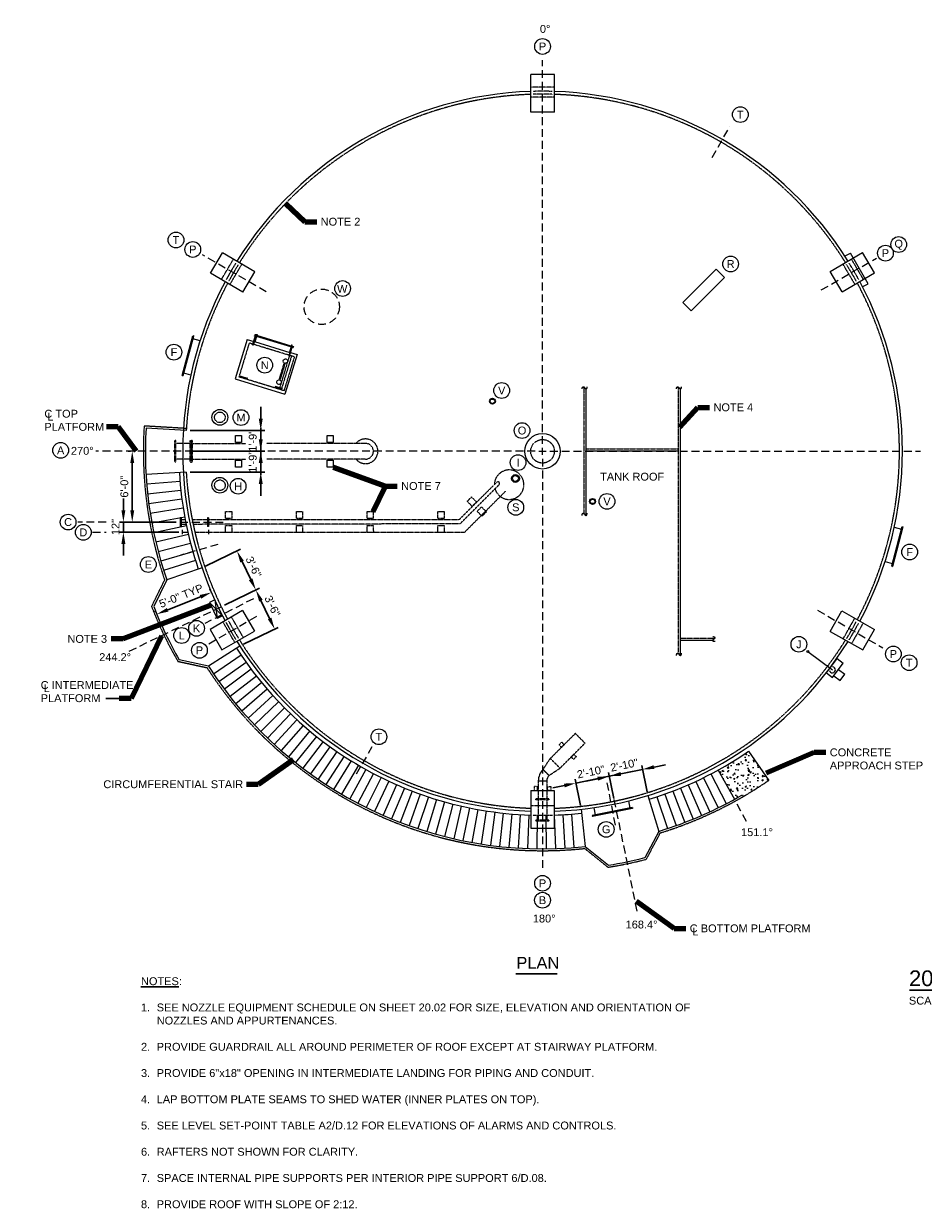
# Model space of a CAD drawing. Header units: inches. Extents: x 650 to 2499, y -1380 to -176.
# Tile 1 of 2: x 650 to 1565, y -1380 to -176. Entities that reach past the tile are written whole.
import ezdxf

# ---------------------------------------------------------------- set-up
doc = ezdxf.new("R2010")
doc.units = ezdxf.units.IN
doc.header["$MEASUREMENT"] = 0
for name, pattern in [('( Dashed )', [9, 6, -3]), ('CENTER', [0.629921, 0.393701, -0.07874, 0.07874, -0.07874]), ('HIDDEN', [0.19685, 0.15748, -0.03937])]:
    doc.linetypes.add(name, pattern=pattern)
doc.layers.get('DefPoints').update_dxf_attribs({"lineweight": 0})
for name, color, linetype, lineweight in [('G-ANNO-DIMS', 2, 'Continuous', 0), ('G-ANNO-KEYN', 2, 'Continuous', 0), ('G-ANNO-MASK', 1, 'Continuous', 0), ('G-ANNO-NOTE', 4, 'Continuous', 30), ('G-ANNO-PATT', 250, 'Continuous', 0), ('G-ANNO-TEXT', 2, 'Continuous', 30), ('G-GRID-COOR', 2, 'Continuous', 13), ('M-ANNO-TEXT', 13, 'Continuous', 0), ('M-DETL LGHT', 3, 'Continuous', 0), ('M-DETL-LGHT', 3, 'Continuous', 0), ('M-DETL-MEDM', 5, 'Continuous', 0), ('M-DETL-MLGT', 2, 'Continuous', 0), ('M-DETL-YELW', 2, 'Continuous', 0)]:
    doc.layers.add(name, color=color, linetype=linetype, lineweight=lineweight)
doc.styles.add("AEC_AC_10ArchDims-CC_3-16_1'", font='arial.ttf', dxfattribs={"height": 8})
doc.styles.add("AEC_AC_49Text-LeftTop_3-16_1'", font='arial.ttf', dxfattribs={"height": 8})
doc.styles.add("AEC_AC_50Text-LeftTop_1-8_1'", font='arial.ttf', dxfattribs={"height": 12})
doc.styles.add("AEC_AC_51Text-LeftTop_3-32_1'", font='arial.ttf', dxfattribs={"height": 16})
doc.styles.add('ROMANS-64', font='romans.shx', dxfattribs={"width": 0.8, "height": 8})
doc.dimstyles.new("AEC_AC_10_Arch-Dims_3-16_1'", dxfattribs={"dimtxt": 8, "dimasz": 12, "dimexe": 4, "dimexo": 4, "dimgap": 4, "dimtad": 1, "dimdec": 4, "dimzin": 15, "dimdsep": 46, "dimlunit": 4, "dimtxsty": "AEC_AC_10ArchDims-CC_3-16_1'", "dimcen": 0.09, "dimclrd": 256, "dimclre": 256, "dimazin": 2, "dimtfac": 0.7, "dimtdec": 4, "dimtix": 1, "dimtmove": 1, "dimatfit": 3, "dimfxl": 1, "dimfrac": 1, "dimtolj": 1, "dimtzin": 15, "dimlwd": 30, "dimlwe": 30, "dimarcsym": 0})
doc.dimstyles.new("AEC_AC_49_Notes_3-16_1'", dxfattribs={"dimtxt": 8, "dimasz": 12, "dimexe": 4, "dimexo": 4, "dimgap": 4, "dimtad": 1, "dimjust": 1, "dimdec": 3, "dimzin": 15, "dimdsep": 46, "dimlunit": 5, "dimtxsty": "AEC_AC_49Text-LeftTop_3-16_1'", "dimcen": 0.09, "dimclrd": 256, "dimclre": 256, "dimazin": 2, "dimtfac": 0.7, "dimtdec": 3, "dimtmove": 1, "dimatfit": 1, "dimfxl": 1, "dimfrac": 1, "dimtolj": 1, "dimtzin": 15, "dimlwd": 30, "dimlwe": 30, "dimarcsym": 0})

# ---------------------------------------------------------------- blocks, each defined once
blk = doc.blocks.new('A$C3E053B37')
at = {"layer": 'M-DETL-YELW'}
for p, q in [((-3, -4.9), (-3, 2)), ((-3, 2), (39, 2)), ((39, -51), (39, 2)), ((-10.1, -5.6), (-10.6, -5.6)), ((-10.6, -5.6), (-10.6, -6.2)), ((-10.6, -6.2), (-3, -6.2)), ((0.7, -4.9), (-10.1, -4.9)), ((-10.1, -5.6), (-10.1, -4.9)), ((-10.1, -5.6), (0.7, -5.6)), ((-9.8, -4.9), (-9.8, -4)), ((-9.8, -4), (-8.4, -4)), ((-9.6, -6.2), (-9.6, -42.8)), ((-8.4, -4), (-8.7, -4)), ((-8.7, -6.2), (-8.7, -42.8)), ((-8.4, -4), (-8.4, -4.9)), ((-7.7, -5.6), (-7.7, -6.2)), ((-3, -43.4), (-3, -5.6)), ((34.6, -2.6), (34.6, -9.6)), ((35.3, -9.6), (35.3, -2.6)), ((-10.6, -42.8), (-3, -42.8)), ((-10.6, -43.4), (-10.6, -42.8)), ((-10.1, -43.4), (-10.6, -43.4)), ((-10.1, -43.4), (0.7, -43.4)), ((-10.1, -43.4), (-10.1, -44.1)), ((0.7, -44.1), (-10.1, -44.1)), ((-9.8, -44.1), (-9.8, -45)), ((-9.8, -45), (-8.4, -45)), ((-8.4, -45), (-8.7, -45)), ((-8.4, -45), (-8.4, -44.1)), ((-7.7, -43.4), (-7.7, -42.8)), ((-3, -51), (-3, -44.1)), ((34.6, -46.4), (34.6, -39.4)), ((35.3, -39.4), (35.3, -46.4)), ((-3, -51), (39, -51))]:
    blk.add_line(p, q, dxfattribs=at)
at = {"layer": 'M-DETL-YELW', "linetype": 'Continuous'}
blk.add_line((-2, 2), (38, 2), dxfattribs=at)
at = {"layer": 'M-DETL-YELW', "linetype": 'HIDDEN'}
for p, q in [((0, 0), (0, -48)), ((0, 0), (36, 0)), ((36, 0), (36, -48)), ((0, -3), (36, -3)), ((0, -5.1), (36, -5.1)), ((0.7, -4.9), (0.7, -5.6)), ((27, -6.8), (9, -6.8)), ((27, -7.9), (9, -7.9)), ((0, -48), (36, -48)), ((0.7, -44.1), (0.7, -43.4))]:
    blk.add_line(p, q, dxfattribs=at)
for centre in [(6.8, -7.4), (29.2, -7.4)]:
    blk.add_circle(centre, 2.25, dxfattribs=at)
at = {"layer": 'M-DETL-YELW'}
for centre, start, end in [((34.9, -2.7), 7.5146, 172.4854), ((34.9, -9.5), 187.4792, 352.4871), ((34.9, -39.5), 7.5129, 172.5208), ((34.9, -46.4), 187.5146, 352.4854)]:
    blk.add_arc(centre, 0.336, start, end, dxfattribs=at)
blk = doc.blocks.new('45 ELL 8')
for p, q in [((6.6, 0.5), (0.5, 6.6)), ((-4.3, -5), (4.3, -5))]:
    blk.add_line(p, q)
for radius in [16.3, 7.69]:
    blk.add_arc((12, -5), radius, 135, 180)
blk = doc.blocks.new('*D23')
at = {"layer": 'DefPoints', "color": 0, "transparency": 16777216}
for p in [(841, -753.9), (841.6, -755.5), (786.1, -777.7)]:
    blk.add_point(p, dxfattribs=at)
at = {"layer": 'G-ANNO-DIMS', "lineweight": 30, "transparency": 16777216}
for p, q in [((796.6, -771.6), (829.8, -758.3)), ((840.2, -751.8), (839.5, -750.2)), ((784.6, -774), (783.9, -772.3))]:
    blk.add_line(p, q, dxfattribs=at)
at = {"layer": 'G-ANNO-DIMS', "transparency": 16777216}
for points in [[(829.1, -756.5), (830.6, -760.2), (841, -753.9)], [(795.8, -769.7), (797.3, -773.4), (785.4, -776)]]:
    blk.add_solid(points, dxfattribs=at)
at = {"layer": 'G-ANNO-DIMS', "color": 0, "lineweight": 30, "transparency": 16777216, "insert": (810.2, -757.4), "char_height": 8, "attachment_point": 5, "rotation": 21.7464, "style": "AEC_AC_10ArchDims-CC_3-16_1'"}
blk.add_mtext('\\A1;5\'-0" TYP', dxfattribs=at)
blk = doc.blocks.new('*D25')
at = {"layer": 'DefPoints', "color": 0, "transparency": 16777216}
for p in [(831.5, -728.9), (886.2, -751.4), (850.7, -768.6)]:
    blk.add_point(p, dxfattribs=at)
at = {"layer": 'G-ANNO-DIMS', "lineweight": 30, "transparency": 16777216}
for p, q in [((835.1, -727.1), (870.6, -710)), ((872.2, -722.5), (881, -740.6)), ((854.3, -766.8), (889.8, -749.7))]:
    blk.add_line(p, q, dxfattribs=at)
at = {"layer": 'G-ANNO-DIMS', "transparency": 16777216}
for points in [[(874, -721.7), (870.4, -723.4), (867, -711.7)], [(882.8, -739.7), (879.2, -741.5), (886.2, -751.4)]]:
    blk.add_solid(points, dxfattribs=at)
at = {"layer": 'G-ANNO-DIMS', "color": 0, "lineweight": 30, "transparency": 16777216, "insert": (883.9, -728), "char_height": 8, "attachment_point": 5, "rotation": 295.8, "style": "AEC_AC_10ArchDims-CC_3-16_1'"}
blk.add_mtext('\\A1;3\'-6"', dxfattribs=at)
blk = doc.blocks.new('*D24')
at = {"layer": 'DefPoints', "color": 0, "transparency": 16777216}
for p in [(850.7, -768.6), (905.4, -791.2), (869.9, -808.4)]:
    blk.add_point(p, dxfattribs=at)
at = {"layer": 'G-ANNO-DIMS', "lineweight": 30, "transparency": 16777216}
for p, q in [((854.3, -766.8), (889.8, -749.7)), ((891.4, -762.2), (900.2, -780.4)), ((873.5, -806.6), (909, -789.5))]:
    blk.add_line(p, q, dxfattribs=at)
at = {"layer": 'G-ANNO-DIMS', "transparency": 16777216}
for points in [[(893.2, -761.3), (889.6, -763.1), (886.2, -751.4)], [(902, -779.5), (898.4, -781.3), (905.4, -791.2)]]:
    blk.add_solid(points, dxfattribs=at)
at = {"layer": 'G-ANNO-DIMS', "color": 0, "lineweight": 30, "transparency": 16777216, "insert": (903.1, -767.8), "char_height": 8, "attachment_point": 5, "rotation": 295.8, "style": "AEC_AC_10ArchDims-CC_3-16_1'"}
blk.add_mtext('\\A1;3\'-6"', dxfattribs=at)
blk = doc.blocks.new('*D26')
at = {"layer": 'DefPoints', "color": 0, "transparency": 16777216}
for p in [(762.8, -610.4), (760.5, -682.4), (809.1, -682.4)]:
    blk.add_point(p, dxfattribs=at)
at = {"layer": 'G-ANNO-DIMS', "lineweight": 30, "transparency": 16777216}
for p, q in [((758.8, -610.4), (756.5, -610.4)), ((760.5, -622.4), (760.5, -670.4)), ((805.1, -682.4), (756.5, -682.4))]:
    blk.add_line(p, q, dxfattribs=at)
at = {"layer": 'G-ANNO-DIMS', "transparency": 16777216}
for points in [[(758.5, -622.4), (762.5, -622.4), (760.5, -610.4)], [(758.5, -670.4), (762.5, -670.4), (760.5, -682.4)]]:
    blk.add_solid(points, dxfattribs=at)
at = {"layer": 'G-ANNO-DIMS', "color": 0, "lineweight": 30, "transparency": 16777216, "insert": (752.5, -646.4), "char_height": 8, "attachment_point": 5, "rotation": 90, "style": "AEC_AC_10ArchDims-CC_3-16_1'"}
blk.add_mtext('\\A1;6\'-0"', dxfattribs=at)
blk = doc.blocks.new('*D31')
at = {"layer": 'DefPoints', "color": 0, "transparency": 16777216}
for p in [(800.1, -682.4), (751.5, -692.5), (811.8, -692.5)]:
    blk.add_point(p, dxfattribs=at)
at = {"layer": 'G-ANNO-DIMS', "lineweight": 30, "transparency": 16777216}
for p, q in [((751.5, -670.4), (751.5, -658.4)), ((796.1, -682.4), (747.5, -682.4)), ((751.5, -682.4), (751.5, -692.5)), ((807.8, -692.5), (747.5, -692.5)), ((751.5, -704.5), (751.5, -716.5))]:
    blk.add_line(p, q, dxfattribs=at)
at = {"layer": 'G-ANNO-DIMS', "transparency": 16777216}
for points in [[(749.5, -670.4), (753.5, -670.4), (751.5, -682.4)], [(749.5, -704.5), (753.5, -704.5), (751.5, -692.5)]]:
    blk.add_solid(points, dxfattribs=at)
at = {"layer": 'G-ANNO-DIMS', "color": 0, "lineweight": 30, "transparency": 16777216, "insert": (743.5, -687.4), "char_height": 8, "attachment_point": 5, "rotation": 90, "style": "AEC_AC_10ArchDims-CC_3-16_1'"}
blk.add_mtext('\\A1;12"', dxfattribs=at)
blk = doc.blocks.new('*D27')
at = {"layer": 'DefPoints', "color": 0, "transparency": 16777216}
for p in [(1245.6, -940.8), (1284.9, -960.4), (1251.1, -967.3)]:
    blk.add_point(p, dxfattribs=at)
at = {"layer": 'G-ANNO-DIMS', "lineweight": 30, "transparency": 16777216}
for p, q in [((1250.3, -963.4), (1244.8, -936.9)), ((1279.5, -933.8), (1245.6, -940.8)), ((1284.1, -956.5), (1278.7, -929.9)), ((1291.2, -931.4), (1303, -929)), ((1233.9, -943.2), (1222.1, -945.6))]:
    blk.add_line(p, q, dxfattribs=at)
at = {"layer": 'G-ANNO-DIMS', "transparency": 16777216}
for points in [[(1290.8, -929.5), (1291.6, -933.4), (1279.5, -933.8)], [(1233.5, -941.2), (1234.3, -945.2), (1245.6, -940.8)]]:
    blk.add_solid(points, dxfattribs=at)
at = {"layer": 'G-ANNO-DIMS', "color": 0, "lineweight": 30, "transparency": 16777216, "insert": (1260.9, -929.4), "char_height": 8, "attachment_point": 5, "rotation": 11.6, "style": "AEC_AC_10ArchDims-CC_3-16_1'"}
blk.add_mtext('\\A1;2\'-10"', dxfattribs=at)
blk = doc.blocks.new('*D28')
at = {"layer": 'DefPoints', "color": 0, "transparency": 16777216}
for p in [(1245.6, -940.8), (1217.2, -974.3), (1251.1, -967.3)]:
    blk.add_point(p, dxfattribs=at)
at = {"layer": 'G-ANNO-DIMS', "lineweight": 30, "transparency": 16777216}
for p, q in [((1250.3, -963.4), (1244.8, -936.9)), ((1257.4, -938.4), (1269.1, -936)), ((1200, -950.2), (1188.2, -952.6)), ((1216.4, -970.4), (1210.9, -943.8)), ((1211.7, -947.7), (1245.6, -940.8))]:
    blk.add_line(p, q, dxfattribs=at)
at = {"layer": 'G-ANNO-DIMS', "transparency": 16777216}
for points in [[(1257, -936.4), (1257.8, -940.3), (1245.6, -940.8)], [(1199.6, -948.2), (1200.4, -952.1), (1211.7, -947.7)]]:
    blk.add_solid(points, dxfattribs=at)
at = {"layer": 'G-ANNO-DIMS', "color": 0, "lineweight": 30, "transparency": 16777216, "insert": (1227, -936.3), "char_height": 8, "attachment_point": 5, "rotation": 11.6, "style": "AEC_AC_10ArchDims-CC_3-16_1'"}
blk.add_mtext('\\A1;2\'-10"', dxfattribs=at)
blk = doc.blocks.new('*D29')
at = {"layer": 'DefPoints', "color": 0, "transparency": 16777216}
for p in [(815.4, -589.2), (815.4, -610.4), (891.2, -610.4)]:
    blk.add_point(p, dxfattribs=at)
at = {"layer": 'G-ANNO-DIMS', "lineweight": 30, "transparency": 16777216}
for p, q in [((891.2, -577.2), (891.2, -565.2)), ((819.4, -589.2), (895.2, -589.2)), ((891.2, -589.2), (891.2, -610.4)), ((819.4, -610.4), (895.2, -610.4)), ((891.2, -622.4), (891.2, -634.4))]:
    blk.add_line(p, q, dxfattribs=at)
at = {"layer": 'G-ANNO-DIMS', "transparency": 16777216}
for points in [[(889.2, -577.2), (893.2, -577.2), (891.2, -589.2)], [(889.2, -622.4), (893.2, -622.4), (891.2, -610.4)]]:
    blk.add_solid(points, dxfattribs=at)
at = {"layer": 'G-ANNO-DIMS', "color": 0, "lineweight": 30, "transparency": 16777216, "insert": (883.1, -599.8), "char_height": 8, "attachment_point": 5, "rotation": 90, "style": "AEC_AC_10ArchDims-CC_3-16_1'"}
blk.add_mtext('\\A1;1\'-9"', dxfattribs=at)
blk = doc.blocks.new('*D30')
at = {"layer": 'DefPoints', "color": 0, "transparency": 16777216}
for p in [(815.4, -610.4), (891.2, -610.4), (815.4, -631.6)]:
    blk.add_point(p, dxfattribs=at)
at = {"layer": 'G-ANNO-DIMS', "lineweight": 30, "transparency": 16777216}
for p, q in [((891.2, -598.4), (891.2, -586.4)), ((819.4, -610.4), (895.2, -610.4)), ((891.2, -631.6), (891.2, -610.4)), ((819.4, -631.6), (895.2, -631.6)), ((891.2, -643.6), (891.2, -655.6))]:
    blk.add_line(p, q, dxfattribs=at)
at = {"layer": 'G-ANNO-DIMS', "transparency": 16777216}
for points in [[(889.2, -598.4), (893.2, -598.4), (891.2, -610.4)], [(889.2, -643.6), (893.2, -643.6), (891.2, -631.6)]]:
    blk.add_solid(points, dxfattribs=at)
at = {"layer": 'G-ANNO-DIMS', "color": 0, "lineweight": 30, "transparency": 16777216, "insert": (883.1, -621), "char_height": 8, "attachment_point": 5, "rotation": 90, "style": "AEC_AC_10ArchDims-CC_3-16_1'"}
blk.add_mtext('\\A1;1\'-9"', dxfattribs=at)

msp = doc.modelspace()

# ---------------------------------------------------------------- hatches: boundary and pattern name
at = {"layer": 'G-ANNO-PATT'}
h = msp.add_hatch(dxfattribs=at)
h.set_pattern_fill('AR-CONC', color=256, style=0, pattern_type=2)
h.set_pattern_definition([(50, (1386.795, -939.624), (14.3452, -1.255), [1.5, -16.5]), (355, (1386.795, -939.624), (-2.775, 15.044), [1.2, -13.2]), (100.45, (1387.99, -939.728), (11.57, 13.789), [1.2748, -14.023]), (46.184, (1386.795, -935.624), (21.345, -3.3104), [2.25, -24.75]), (96.636, (1388.574, -935.9), (18.693, 19.482), [1.912, -21.034]), (351.184, (1386.795, -935.624), (18.693, 19.482), [1.8, -19.8]), (21, (1388.795, -936.624), (11.938, -8.0524), [1.5, -16.5]), (326, (1388.795, -936.624), (4.8663, 14.503), [1.2, -13.2]), (71.45, (1389.79, -937.295), (16.8044, 6.4506), [1.2748, -14.023]), (37.5, (1386.795, -939.6236), (0.2432, 6.6579), [0, -13.04, 0, -13.4, 0, -13.25]), (7.5, (1386.795, -939.6236), (5.2614, 7.8882), [0, -7.64, 0, -12.74, 0, -5.05]), (327.5, (1382.335, -939.6236), (10.67645, -0.4511), [0, -5, 0, -15.6, 0, -20.7]), (317.5, (1380.335, -939.624), (11.6637, 2.002), [0, -6.5, 0, -10.36, 0, -14.7])])
h.paths.add_polyline_path([(1407.85073, -944.96235), (1387.45259, -915.29897, -0.024582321), (1356.5166, -934.40405), (1372.93729, -964.17534, 0.0057466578), (1381.02514, -959.59238), (1382.03118, -961.32093, 0.0188278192)])

# ---------------------------------------------------------------- linework, layer by layer
at = {"layer": 'G-ANNO-KEYN'}
for centre in [(1177.8404, -198.9003, -0.00197), (1378.95923, -268.15459, -0.00197), (804.98059, -395.61233), (822.09393, -405.25512, -0.00197), (1540.08963, -400.23017, -0.00197), (1526.58357, -408.98698, -0.00197), (1369.11161, -420.00558, -0.00197), (974.4399, -444.95664), (802.90114, -509.6325, -0.00197), (895.26531, -522.87604, -0.00197), (1136.27414, -548.59249, -0.00197), (871.09522, -576.10796, -0.00197), (1156.97035, -589.35461, -0.00197), (687.67496, -609.4785, -0.00197), (1152.9105, -621.8917, -0.00197), (868.18869, -645.9318, -0.00197), (1150.61438, -667.4172, -0.00197), (1243.35967, -661.34862, -0.00197), (695.26725, -682.37645, -0.00197), (710.7674, -692.82894, -0.00197), (1551.22099, -712.76149, -0.00197), (776.89455, -725.47895, -0.00197), (825.89439, -790.38573, -0.00197), (810.77456, -797.659, -0.00197), (828.86973, -812.69983, -0.00197), (1438.54679, -806.58074, -0.00197), (1534.66562, -816.47309, -0.00197), (1550.64158, -825.34658, -0.00197), (1011.39485, -900.60703, -0.00197), (1242.559, -994.75769, -0.00394), (1177.8404, -1049.5258, -0.00197), (1177.80513, -1066.73538, -0.00197)]:
    msp.add_circle(centre, 8, dxfattribs=at)
at = {"layer": 'G-ANNO-NOTE'}
msp.add_lwpolyline([(747.30158, -861.65335), (733.62931, -861.65335)], dxfattribs=at)
at = {"layer": 'G-ANNO-TEXT'}
for p, q in [((1150.71284, -1141.63006), (1192.81245, -1141.63006)), ((1550.9014, -1158.26421), (1733.3489, -1158.26421))]:
    msp.add_line(p, q, dxfattribs=at)
at = {"layer": 'G-GRID-COOR', "linetype": '( Dashed )', "ltscale": 1.333333}
for p, q in [((1177.80508, -602.91237), (1177.80508, -212.7131)), ((1350.30508, -311.6466), (1368.30508, -280.46968)), ((896.74384, -448.15458), (831.98015, -410.76324)), ((1461.31734, -446.39917), (1517.55206, -413.93204)), ((1170.29209, -610.42536), (723.37458, -610.42536)), ((1185.31807, -610.42536), (1562.08933, -610.42536)), ((1177.80508, -617.93835), (1177.84043, -1037.1285)), ((733.85605, -682.42536), (705.12828, -682.42536)), ((809.12779, -682.42536), (852.89865, -682.42536)), ((720.17428, -692.46485), (733.85605, -692.46485)), ((847.64522, -705.09718), (810.08895, -715.86626)), ((883.66751, -760.29594), (834.3663, -785.41616)), ((886.82054, -778.42536), (837.59774, -806.84416)), ((1457.55519, -771.93916), (1524.0551, -810.3329)), ((1004.3551, -910.84953), (986.3551, -942.02645)), ((1243.28689, -947.30005), (1251.71721, -990.6703)), ((1250.43871, -964.26882), (1274.43137, -1081.15193))]:
    msp.add_line(p, q, dxfattribs=at)
at = {"layer": 'G-GRID-COOR', "linetype": 'Continuous', "ltscale": 1.333333}
for p, q in [((1174.11414, -610.42536), (1181.49602, -610.42536)), ((1177.80508, -614.1163), (1177.80508, -606.73442))]:
    msp.add_line(p, q, dxfattribs=at)
at = {"layer": 'G-GRID-COOR', "linetype": '( Dashed )', "ltscale": 1.333333, "flags": 128}
for points in [[(757.46071, -813.62777), (875.6368, -756.49921)], [(1385.41575, -986.79719), (1375.05993, -968.02341)]]:
    msp.add_lwpolyline(points, dxfattribs=at)
at = {"layer": 'M-DETL LGHT'}
for p, q in [((1165.81663, -265.67059), (1165.83606, -227.41927)), ((1189.83606, -227.43145), (1165.83606, -227.41927)), ((1189.81663, -265.68278), (1189.83606, -227.43145)), ((1189.81663, -265.68278), (1165.81663, -265.67059)), ((840.0531, -429.18519), (852.26348, -408.52348)), ((885.19424, -427.98445), (852.26348, -408.52348)), ((1470.20747, -427.76449), (1503.13823, -408.30351)), ((1485.71773, -411.88071), (1490.92308, -408.8754)), ((1508.92308, -440.05232), (1490.92308, -408.8754)), ((1515.34861, -428.96523), (1503.13823, -408.30351)), ((872.98386, -448.64617), (840.0531, -429.18519)), ((872.98386, -448.64617), (885.19424, -427.98445)), ((1320.46847, -459.27669), (1354.40959, -425.33557)), ((1362.89487, -433.82085), (1354.40959, -425.33557)), ((1482.41785, -448.4262), (1470.20747, -427.76449)), ((1482.41785, -448.4262), (1515.34861, -428.96523)), ((1328.95375, -467.76197), (1362.89487, -433.82085)), ((1503.71773, -443.05763), (1508.92308, -440.05232)), ((1328.95375, -467.76197), (1320.46847, -459.27669)), ((811.29018, -533.2538), (822.06257, -493.05069)), ((812.28331, -533.4111), (823.0285, -493.30951)), ((829.45551, -498.13745), (822.25204, -496.20729)), ((820.10926, -532.90308), (812.93455, -530.98062)), ((810.12779, -677.92536), (809.12779, -677.92536)), ((809.12779, -677.92536), (809.12779, -686.92536)), ((810.12779, -677.92536), (810.12779, -686.92536)), ((814.43896, -680.17536), (810.12779, -680.17536)), ((815.33172, -684.67536), (810.12779, -684.67536)), ((837.93149, -677.92536), (836.93149, -677.92536)), ((836.93149, -677.92536), (836.93149, -686.92536)), ((837.93149, -677.92536), (837.93149, -686.92536)), ((810.12779, -686.92536), (809.12779, -686.92536)), ((811.77033, -694.56189), (811.77033, -690.36781)), ((811.77033, -692.46485), (817.01494, -692.46485)), ((837.93149, -686.92536), (836.93149, -686.92536)), ((838.46538, -694.56189), (838.46538, -690.36781)), ((1543.41667, -687.10556), (1532.67148, -727.20714)), ((1544.4098, -687.26286), (1533.63741, -727.46596)), ((1535.57409, -687.60912), (1542.76542, -689.53604)), ((1543.44387, -687.00404), (1544.4098, -687.26286)), ((1526.26076, -722.38357), (1533.44794, -724.30937)), ((1532.67148, -727.20714), (1533.63741, -727.46596)), ((844.49797, -761.55585), (839.09336, -764.16854)), ((839.09336, -764.16854), (846.92752, -780.37428)), ((839.09336, -764.16854), (852.33213, -777.76159)), ((844.49797, -761.55585), (846.92752, -780.37428)), ((872.75424, -772.3978), (839.6179, -791.50664)), ((852.33213, -777.76159), (846.92752, -780.37428)), ((872.75424, -772.3978), (884.74368, -793.1885)), ((1470.32058, -793.51868), (1482.10896, -772.61332)), ((1482.10896, -772.61332), (1515.42804, -791.40171)), ((839.6179, -791.50664), (851.60735, -812.29734)), ((851.60735, -812.29734), (884.74368, -793.1885)), ((1470.32058, -793.51868), (1503.63966, -812.30707)), ((1503.63966, -812.30707), (1515.42804, -791.40171)), ((1447.74388, -813.83884), (1472.60632, -832.57403)), ((1466.49479, -835.48147), (1477.32746, -821.10603)), ((1472.88387, -840.29599), (1483.71654, -825.92055)), ((1477.32746, -821.10603), (1483.71654, -825.92055)), ((1466.49479, -835.48147), (1472.88387, -840.29599)), ((1474.0875, -838.69872), (1480.47658, -843.51324)), ((1478.90202, -832.30964), (1485.2911, -837.12416)), ((1480.47658, -843.51324), (1485.2911, -837.12416)), ((1165.79353, -955.16794), (1165.7741, -993.41927)), ((1165.79353, -955.16794), (1189.79353, -955.18013)), ((1189.79353, -955.18013), (1189.7741, -993.43146)), ((1269.11763, -972.65728), (1228.36418, -980.57895)), ((1269.41161, -973.61885), (1228.55499, -981.56057)), ((1229.88892, -972.7005), (1231.30906, -980.00652)), ((1265.22747, -965.83122), (1266.64764, -973.13739)), ((1269.2208, -972.63722), (1269.41161, -973.61885)), ((1228.36418, -980.57895), (1228.55499, -981.56057)), ((1165.7741, -993.41927), (1189.7741, -993.43146))]:
    msp.add_line(p, q, dxfattribs=at)
at = {"layer": 'M-DETL LGHT', "linetype": 'HIDDEN'}
for p, q in [((1189.82945, -240.43145), (1165.82946, -240.41926)), ((1189.82438, -250.43145), (1165.82438, -250.41926)), ((851.24486, -435.79915), (863.45525, -415.13743)), ((859.85391, -440.88681), (872.06429, -420.22509)), ((1495.5478, -440.66685), (1483.33741, -420.00513)), ((1504.15685, -435.57919), (1491.94646, -414.91747)), ((804.98618, -599.30036), (803.80508, -599.30036)), ((803.80508, -621.55036), (803.80508, -599.30036)), ((804.98618, -621.55036), (804.98618, -599.30036)), ((819.49632, -602.42536), (804.98618, -602.42536)), ((804.98618, -621.55036), (803.80508, -621.55036)), ((819.49632, -618.42536), (804.98618, -618.42536)), ((873.48205, -799.68278), (861.49261, -778.89208)), ((1483.60536, -801.00987), (1495.39374, -780.10451)), ((864.81926, -804.67838), (852.82982, -783.88768)), ((1492.31592, -805.9217), (1504.1043, -785.01634)), ((1185.69459, -922.64465), (1211.15043, -897.18881)), ((1221.04993, -907.0883), (1211.15043, -897.18881)), ((1195.59409, -932.54414), (1221.04993, -907.0883)), ((1178.30037, -933.83956), (1185.69459, -922.64465)), ((1195.59409, -932.54414), (1185.69459, -922.64465)), ((1184.39917, -939.93836), (1178.30037, -933.83956)), ((1184.39917, -939.93836), (1195.59409, -932.54414)), ((1173.52255, -945.37424), (1173.52255, -963.74291)), ((1182.14755, -945.37424), (1182.14755, -963.74291)), ((1165.78578, -970.41927), (1189.78578, -970.43146)), ((1171.08507, -964.86495), (1171.08507, -963.74291)), ((1184.58504, -963.74291), (1171.08507, -963.74291)), ((1184.58504, -964.86495), (1171.08507, -964.86495)), ((1173.52255, -964.86495), (1173.52255, -985.28164)), ((1182.14755, -964.86495), (1182.14755, -985.28164)), ((1184.58504, -964.86495), (1184.58504, -963.74291)), ((1171.08507, -986.40368), (1171.08507, -985.28164)), ((1184.58504, -985.28164), (1171.08507, -985.28164)), ((1184.58504, -986.40368), (1171.08507, -986.40368)), ((1184.58504, -986.40368), (1184.58504, -985.28164))]:
    msp.add_line(p, q, dxfattribs=at)
at = {"layer": 'M-DETL LGHT', "flags": 128}
for points in [[(822.12801, -492.80647), (823.09393, -493.06529)], [(811.29123, -533.24989), (812.25715, -533.5087)], [(1045.32236, -955.89363), (1033.14827, -987.63937)], [(1053.45773, -958.90454), (1042.03122, -990.92695)], [(1061.66146, -961.72389), (1050.9888, -994.00538)], [(1069.92903, -964.35015), (1060.01609, -996.87297)], [(1078.25589, -966.78187), (1069.10813, -999.52814)], [(1086.63747, -969.0177), (1078.25991, -1001.96943)], [(1095.06917, -971.05643), (1087.46641, -1004.1955)], [(1103.54634, -972.89693), (1096.72256, -1006.20513)], [(1112.06433, -974.53819), (1106.02329, -1007.99721)], [(1120.61845, -975.97931), (1115.36347, -1009.57075)], [(1129.20401, -977.21949), (1124.73797, -1010.9249)], [(1137.81629, -978.25806), (1134.14164, -1012.05891)]]:
    msp.add_lwpolyline(points, dxfattribs=at)
at = {"layer": 'M-DETL LGHT'}
for centre, radius in [((1126.89339, -559.51367), 3), ((849.61285, -575.93097), 8), ((1177.80508, -610.42536), 18), ((849.61285, -644.91975), 8), ((1150.27045, -638.04848), 4), ((1150.27045, -638.04848), 3), ((1228.71677, -661.33705), 3)]:
    msp.add_circle(centre, radius, dxfattribs=at)
at = {"layer": 'M-DETL LGHT', "linetype": 'HIDDEN'}
for centre in [(849.61285, -575.93097), (849.61285, -644.91975)]:
    msp.add_circle(centre, 5.375, dxfattribs=at)
for centre, radius, start, end in [((1177.59482, -547.39048), 300, 88.08372198, 91.80008821), ((1177.67508, -544.42532), 300, 88.08372198, 91.80008821), ((1177.80508, -610.42536), 366, 148.52237482, 151.52765917), ((1180.36361, -611.99186), 366, 148.52237482, 151.52765917), ((1233.75151, -581.44084), 300, 28.69447922, 32.41084545), ((1236.33656, -579.91316), 300, 28.69447922, 32.41084545), ((1177.80508, -610.42536), 366, 208.39679717, 211.49955749), ((1177.80508, -610.42536), 363, 208.38390243, 211.52810889), ((1230.88372, -644.77761), 300, 328.69447922, 332.41084545), ((1233.40889, -646.14951), 300, 328.69447922, 332.41084545), ((1177.80508, -616.42536), 364, 268.4416973, 271.59051975)]:
    msp.add_arc(centre, radius, start, end, dxfattribs=at)
at = {"layer": 'M-DETL LGHT'}
msp.add_arc((1472.60632, -832.57403), 3.11508, 189.50980197, 84.57075076, dxfattribs=at)
for points in [[(865.398, -601.34896), (865.39571, -594.25958), (871.64543, -594.25757), (871.64772, -601.34694)], [(958.68251, -601.34896), (958.68022, -594.25958), (964.92994, -594.25757), (964.93223, -601.34694)], [(865.398, -626.39172), (865.39571, -619.30234), (871.64543, -619.30032), (871.64772, -626.3897)], [(958.68251, -626.39172), (958.68022, -619.30234), (964.92994, -619.30032), (964.93223, -626.3897)]]:
    msp.add_3dface(points, dxfattribs=at)
at = {"layer": 'M-DETL LGHT', "linetype": 'HIDDEN'}
for points in [[(1106.24927, -666.26647), (1101.23633, -661.25353), (1105.65554, -656.83431), (1110.66849, -661.84726)], [(855.4622, -678.78035), (855.45991, -671.69098), (861.70963, -671.68896), (861.71192, -678.77833)], [(927.4622, -678.78035), (927.45991, -671.69098), (933.70963, -671.68896), (933.71192, -678.77833)], [(999.4622, -678.78035), (999.45991, -671.69098), (1005.70963, -671.68896), (1005.71192, -678.77833)], [(1071.4622, -678.78035), (1071.45991, -671.69098), (1077.70963, -671.68896), (1077.71192, -678.77833)], [(1116.32658, -676.35029), (1111.31363, -671.33735), (1115.73285, -666.91813), (1120.7458, -671.93108)], [(855.46449, -693.04382), (855.4622, -685.95444), (861.71192, -685.95243), (861.71421, -693.0418)], [(927.46449, -693.04382), (927.4622, -685.95444), (933.71192, -685.95243), (933.71421, -693.0418)], [(999.46449, -693.04382), (999.4622, -685.95444), (1005.71192, -685.95243), (1005.71421, -693.0418)], [(1071.46449, -693.04382), (1071.4622, -685.95444), (1077.71192, -685.95243), (1077.71421, -693.0418)], [(1197.04162, -911.28132), (1199.80341, -908.55214), (1197.39747, -906.11745), (1194.63568, -908.84663)], [(1206.95742, -921.19712), (1209.6866, -918.43533), (1212.12128, -920.84127), (1209.3921, -923.60306)], [(1172.74187, -955.21952), (1172.76492, -951.33682), (1169.34208, -951.31649), (1169.31903, -955.19919)], [(1182.88994, -955.21952), (1182.86689, -951.33682), (1186.28972, -951.31649), (1186.31278, -955.19919)]]:
    msp.add_3dface(points, dxfattribs=at)
at = {"layer": 'M-DETL-LGHT', "linetype": 'CENTER'}
for p, q in [((815.54729, -587.22415), (772.61992, -584.71578)), ((793.38903, -741.04043), (780.10552, -768.10609)), ((836.75133, -830.69413), (807.04675, -824.23881)), ((1297.42183, -998.40453), (1283.15843, -1025.2483)), ((1220.65687, -1014.1576), (1244.33961, -1033.21438))]:
    msp.add_line(p, q, dxfattribs=at)
at = {"layer": 'M-DETL-LGHT'}
for p, q in [((815.42496, -589.22041), (774.49485, -586.82875)), ((815.42321, -631.60036), (774.49303, -633.99203)), ((795.54914, -741.17854), (782.29204, -768.19038)), ((869.94773, -808.36437), (837.98439, -828.91541)), ((837.98439, -828.91541), (808.33891, -822.47293)), ((1387.45259, -915.29897), (1407.85073, -944.96235)), ((1184.39917, -939.93836), (1178.30037, -933.83956)), ((1349.01615, -938.42958), (1364.74874, -968.56989)), ((1356.5166, -934.40405), (1372.93729, -964.17534)), ((1325.98718, -949.45643), (1339.60389, -980.61058)), ((1333.7474, -945.95776), (1348.07702, -976.79001)), ((1341.42508, -942.2815), (1356.46011, -972.77575)), ((1284.92247, -960.39945), (1296.04555, -996.74081)), ((1294.20366, -961.6395), (1304.90098, -993.91696)), ((1302.25256, -958.86879), (1313.68915, -990.89036)), ((1310.23559, -955.91365), (1322.40542, -987.66261)), ((1318.14853, -952.77564), (1331.04518, -984.23541)), ((1381.02514, -959.59238), (1382.03118, -961.32093)), ((1217.17829, -974.30137), (1221.26622, -1012.08085)), ((1296.04382, -996.73559), (1281.80879, -1023.52596)), ((1221.26622, -1012.08083), (1244.90184, -1031.0997))]:
    msp.add_line(p, q, dxfattribs=at)
at = {"layer": 'M-DETL-LGHT', "flags": 128}
for points in [[(809.07952, -641.10858), (775.19663, -643.92812)], [(809.94803, -650.18955), (776.14495, -653.84356)], [(811.04015, -659.24635), (777.33743, -663.7326)], [(812.35523, -668.27348), (778.77335, -673.58925)], [(813.89245, -677.26544), (780.45183, -683.4075)], [(815.65088, -686.21676), (782.37185, -693.18138)], [(817.62946, -695.12202), (784.53224, -702.90496)], [(819.82698, -703.97579), (786.9317, -712.57232)], [(822.24211, -712.7727), (789.56876, -722.17759)], [(824.87338, -721.50739), (792.44182, -731.71493)], [(831.5039, -728.87997), (795.54914, -741.17854)], [(871.39432, -817.81978), (843.23766, -836.87765)], [(876.34057, -824.94611), (848.63843, -844.65882)], [(881.45253, -831.95451), (854.22013, -852.31125)], [(886.72738, -838.84115), (859.9797, -859.83071)], [(892.16223, -845.60224), (865.91397, -867.21309)], [(897.75409, -852.23406), (872.01968, -874.45431)], [(903.49989, -858.73296), (878.29347, -881.55041)], [(909.39646, -865.09537), (884.73189, -888.49748)], [(915.44057, -871.3178), (891.3314, -895.2917)], [(921.6289, -877.39683), (898.08838, -901.92934)], [(927.95803, -883.3291), (904.99911, -908.40674)], [(934.4245, -889.11137), (912.0598, -914.72036)], [(941.02475, -894.74046), (919.26656, -920.86671)], [(947.75515, -900.21327), (926.61543, -926.84243)], [(954.612, -905.52678), (934.10237, -932.64421)], [(961.59154, -910.67809), (941.72327, -938.26889)], [(968.68992, -915.66436), (949.47393, -943.71335)], [(975.90324, -920.48285), (957.3501, -948.97462)], [(983.22755, -925.13091), (965.34745, -954.0498)], [(990.65881, -929.60599), (973.46158, -958.9361)], [(998.19293, -933.90562), (981.68803, -963.63083)], [(1005.82579, -938.02744), (990.02228, -968.13142)], [(1013.55317, -941.96919), (998.45975, -972.43538)], [(1021.37084, -945.7287), (1006.99581, -976.54036)], [(1029.2745, -949.3039), (1015.62575, -980.44409)], [(1037.2598, -952.69284), (1024.34483, -984.14444)], [(1284.92236, -960.39949), (1296.04382, -996.73559)], [(1146.45054, -979.09444), (1143.56932, -1012.97214)], [(1155.10203, -979.72818), (1153.01581, -1013.66411)], [(1163.76608, -980.15674), (1162.47592, -1014.13444)], [(1172.43769, -980.38639), (1171.94447, -1014.38285)], [(1181.11231, -980.40934), (1181.41623, -1014.40922)], [(1189.78514, -980.23136), (1190.88601, -1014.21353)], [(1198.45137, -979.84887), (1200.3486, -1013.7959)], [(1207.10626, -979.26332), (1209.7988, -1013.15654)]]:
    msp.add_lwpolyline(points, dxfattribs=at)
at = {"layer": 'M-DETL-LGHT', "linetype": '( Dashed )', "ltscale": 1.333333}
msp.add_circle((953.17934, -463.56282), 18, dxfattribs=at)
at = {"layer": 'M-DETL-LGHT'}
msp.add_circle((1447.74388, -813.83884), 1, dxfattribs=at)
at = {"layer": 'M-DETL-LGHT', "linetype": 'CENTER'}
for centre, radius, start, end in [((1177.80508, -610.42536), 406, 176.3693677, 198.76649107), ((1166.59044, -617.14199), 414.92258, 201.33601468, 209.94190092), ((1177.80508, -610.42536), 406, 212.85629925, 276.05864098), ((1177.80508, -610.42536), 406, 287.13490442, 304.51450856), ((1178.43836, -616.39185), 422, 278.98431659, 284.37301212)]:
    msp.add_arc(centre, radius, start, end, dxfattribs=at)
at = {"layer": 'M-DETL-LGHT'}
for centre, radius, start, end in [((1177.80508, -610.42536), 404, 176.6558478, 198.88359221), ((1177.80508, -610.42536), 370, 183.3441522, 198.88359221), ((1161.1894, -619.77118), 406.92932, 201.39094817, 209.87604186), ((1177.80508, -610.42536), 370, 212.73926985, 237.16553621), ((1177.80508, -610.42536), 404, 212.73926985, 276.17566349), ((1177.80508, -610.42536), 370, 237.16553621, 268.10696257), ((1177.80508, -610.42536), 370, 287.0453153, 304.51450856), ((1177.61298, -610.04556), 404.42488, 287.02815356, 300.19645528), ((1177.80508, -610.42536), 370, 271.9066714, 276.17566349), ((1178.43836, -616.39185), 420, 279.10512558, 284.25266916)]:
    msp.add_arc(centre, radius, start, end, dxfattribs=at)
at = {"layer": 'M-DETL-MEDM'}
for start, end in [(91.87540297, 148.13623928), (31.91074237, 88.11762884), (151.89274458, 208.08786198), (331.86448365, 28.15279548), (211.83818407, 268.08624467), (271.9066714, 328.1065064)]:
    msp.add_arc((1177.80508, -610.42536), 366, start, end, dxfattribs=at)
at = {"layer": 'M-DETL-MLGT', "linetype": 'HIDDEN'}
for p, q in [((819.49632, -621.55036), (819.49632, -599.30036)), ((819.49632, -599.30036), (820.67742, -599.30036)), ((821.85852, -599.30036), (820.67742, -599.30036)), ((820.67742, -621.55036), (820.67742, -599.30036)), ((820.67742, -619.92536), (820.67742, -600.92536)), ((821.85852, -621.55036), (821.85852, -599.30036)), ((821.85852, -602.42536), (876.00708, -602.42536)), ((997.80508, -602.42536), (896.90571, -602.42536)), ((1221.89297, -608.05323), (1315.89297, -608.05323)), ((819.49632, -621.55036), (820.67742, -621.55036)), ((821.85852, -621.55036), (820.67742, -621.55036)), ((821.85852, -618.42536), (876.00708, -618.42536)), ((997.80508, -618.42536), (897.198, -618.42536)), ((1092.68799, -680.17536), (821.56929, -680.17536)), ((1093.87418, -684.17159), (822.48038, -684.67733)), ((824.19722, -692.46485), (1098.67734, -692.46485)), ((1317.89297, -800.42536), (1352.15678, -800.42536))]:
    msp.add_line(p, q, dxfattribs=at)
at = {"layer": 'M-DETL-MLGT'}
for p, q in [((1315.89297, -610.42536), (1221.89297, -610.42536)), ((1317.89297, -802.42536), (1350.52581, -802.42536))]:
    msp.add_line(p, q, dxfattribs=at)
at = {"layer": 'M-DETL-MLGT', "linetype": 'HIDDEN', "flags": 128}
for points in [[(1219.89297, -544.45715), (1219.89297, -673.01329)], [(1315.89297, -544.50326), (1315.89297, -815.38103)], [(1092.68799, -680.17536), (1131.22225, -641.91222)], [(1093.87418, -684.17159), (1093.87418, -684.17159), (1133.68104, -644.37192)], [(1098.67734, -692.46485), (1140.22588, -650.91631)]]:
    msp.add_lwpolyline(points, dxfattribs=at)
at = {"layer": 'M-DETL-MLGT', "flags": 128}
for points in [[(1221.89297, -546.07836), (1221.89297, -674.62815)], [(1317.89297, -546.03093), (1317.89297, -816.97531)]]:
    msp.add_lwpolyline(points, dxfattribs=at)
at = {"layer": 'M-DETL-MLGT', "linetype": 'HIDDEN'}
for centre, radius in [((1126.89339, -559.51367), 2.25), ((1177.80508, -610.42536), 12), ((1228.71677, -661.33705), 2.25)]:
    msp.add_circle(centre, radius, dxfattribs=at)
for centre, radius, start, end in [((997.80508, -610.42536), 12.54902, 219.60565239, 140.39434761), ((997.80508, -610.42536), 8, 270, 90), ((1143.86274, -644.36839), 15, 215.96876288, 179.56573174), ((1143.86274, -644.36839), 15, 196.32508088, 215.96876288), ((1132.45164, -643.14207), 1.73895, 314.98938322, 134.98938322)]:
    msp.add_arc(centre, radius, start, end, dxfattribs=at)
at = {"layer": 'M-DETL-YELW', "linetype": 'CENTER'}
for start, end in [(91.8911485, 148.12491272), (31.9217285, 88.1023071), (151.91396232, 176.65111261), (331.87508728, 28.13271002), (183.3441522, 208.07203233), (211.85302396, 268.08624467), (271.8911485, 328.08603768)]:
    msp.add_arc((1177.80508, -610.42536), 363, start, end, dxfattribs=at)

# ---------------------------------------------------------------- block references
at = {"layer": 'M-ANNO-TEXT', "rotation": 253.0127596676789}
msp.add_blockref('A$C3E053B37', (925.34468, -514.41262), dxfattribs=at)
at = {"layer": 'M-DETL-LGHT'}
msp.add_blockref('45 ELL 8', (1177.83505, -940.40368), dxfattribs=at)

# ---------------------------------------------------------------- texts
at = {"layer": 'G-ANNO-KEYN', "char_height": 8, "attachment_point": 5, "style": "AEC_AC_49Text-LeftTop_3-16_1'"}
for s, insert in [('P', (1177.84035, -198.90093)), ('T', (1378.95918, -268.15522)), ('T', (804.98059, -395.61233)), ('Q', (1540.08958, -400.47165)), ('P', (822.09388, -405.25574)), ('P', (1526.58352, -408.9876)), ('R', (1369.11156, -420.0062)), ('W', (974.07378, -445.26003)), ('F', (802.90109, -509.63312)), ('N', (895.26526, -522.87666)), ('V', (1136.27409, -548.59312)), ('M', (871.09517, -576.10858)), ('O', (1156.97029, -589.35218)), ('A', (687.67491, -609.47913)), ('I', (1152.91045, -621.89232)), ('H', (868.18864, -645.93242)), ('S', (1150.61432, -667.41478)), ('V', (1243.35962, -661.34924)), ('C', (695.26719, -682.37403)), ('D', (710.76735, -692.82956)), ('F', (1551.22094, -712.76212)), ('E', (776.8945, -725.47958)), ('L', (810.77451, -797.65962)), ('K', (825.89433, -790.38636)), ('J', (1438.54674, -806.64844)), ('P', (828.86968, -812.70046)), ('P', (1534.66556, -816.47372)), ('T', (1550.64152, -825.3472)), ('T', (1011.3948, -900.60766)), ('G', (1242.55894, -994.75527, -0.00197)), ('P', (1177.84035, -1049.52643)), ('B', (1177.80508, -1066.73601))]:
    msp.add_mtext(s, dxfattribs=dict(at, insert=insert))
at = {"layer": 'G-ANNO-MASK', "char_height": 8, "width": 13.1023608, "attachment_point": 5, "style": 'ROMANS-64'}
for insert in [(1220.6427, -545.29977), (1316.6427, -545.29977), (1220.6427, -673.87723), (1316.6427, -816.22493)]:
    msp.add_mtext('\\H1x;\\W0.8;~', dxfattribs=dict(at, insert=insert))
at = {"layer": 'G-ANNO-MASK', "insert": (1351.54709, -801.40224), "char_height": 8, "width": 13.1023608, "attachment_point": 5, "rotation": 90, "style": 'ROMANS-64'}
msp.add_mtext('\\H1x;\\W0.8;~', dxfattribs=at)
at = {"layer": 'G-ANNO-NOTE', "char_height": 8, "style": "AEC_AC_49Text-LeftTop_3-16_1'"}
for s, insert, attachment_point in [('0°', (1180.4708, -181.13299), 5), ('NOTE 2', (952.14851, -377.06183), 4), ('C TOP\\PPLATFORM', (671.12215, -589.68005), 7), ('NOTE 4', (1351.66989, -565.73831), 4), ('L', (677.29558, -575.25376), 5), ('270°', (709.69998, -609.99409), 5), ('TANK ROOF', (1236.38364, -632.21053), 1), ('NOTE 7', (1033.97208, -645.73146), 4), ('NOTE 3', (734.89639, -801.15354), 6), ('244.2%%D', (743.09804, -819.65618), 5), ('L', (673.47817, -851.23902), 5), ('CIRCUMFERENTIAL STAIR', (731.121, -944.83713), 1), ('151.1%%D', (1395.93159, -997.63888), 5), ('180°', (1179.50462, -1085.42521), 5), ('168.4%%D', (1262.30669, -1087.46984), 1), ('C BOTTOM PLATFORM', (1327.53141, -1095.42356), 4), ('L', (1333.2723, -1098.57462), 5)]:
    msp.add_mtext(s, dxfattribs=dict(at, insert=insert, attachment_point=attachment_point))
for s, insert, width, attachment_point in [('C INTERMEDIATE PLATFORM', (667.36949, -844.04258), 97.2881535, 1), ('CONCRETE APPROACH STEP', (1469.96169, -933.92906), 105.8628476, 7)]:
    msp.add_mtext(s, dxfattribs=dict(at, insert=insert, width=width, attachment_point=attachment_point))
at = {"layer": 'G-ANNO-TEXT', "attachment_point": 1}
for s, insert, char_height, style in [('PLAN', (1151.13394, -1124.36454), 12, "AEC_AC_50Text-LeftTop_1-8_1'"), ('20,000 BBL TANK', (1550.54775, -1138.10727), 16, "AEC_AC_51Text-LeftTop_3-32_1'"), ('SCALE: {\\A1;\\H1x;3/16}"=1\'-0"', (1550.46127, -1164.83494), 8, "AEC_AC_49Text-LeftTop_3-16_1'")]:
    msp.add_mtext(s, dxfattribs=dict(at, insert=insert, char_height=char_height, style=style))
at = {"layer": 'G-ANNO-TEXT', "insert": (769.39665, -1145.08228, -0.00197), "char_height": 8, "width": 563.4181879, "attachment_point": 1, "style": "AEC_AC_51Text-LeftTop_3-32_1'"}
msp.add_mtext('{\\LNOTES}:\\P \\P\\pi-8,l8,t16;1. ^ISEE NOZZLE EQUIPMENT SCHEDULE ON SHEET 20.02 FOR SIZE, ELEVATION AND ORIENTATION OF ^INOZZLES AND APPURTENANCES.\\P\\pi0,l0;\\P\\pi-16,l16;2. ^IPROVIDE GUARDRAIL ALL AROUND PERIMETER OF ROOF EXCEPT AT STAIRWAY PLATFORM.\\P\\pi0,l0;\\P3. ^IPROVIDE 6"x18" OPENING IN INTERMEDIATE LANDING FOR PIPING AND CONDUIT.\\P\\P4. ^ILAP BOTTOM PLATE SEAMS TO SHED WATER (INNER PLATES ON TOP).\\P\\P5. ^ISEE LEVEL SET-POINT TABLE A2/D.12 FOR ELEVATIONS OF ALARMS AND CONTROLS.\\P\\P6. ^IRAFTERS NOT SHOWN FOR CLARITY.\\P\\P7. ^ISPACE INTERNAL PIPE SUPPORTS PER INTERIOR PIPE SUPPORT 6/D.08.\\P\\pt16,32;\\P\\pt11.97271,16;8. ^IPROVIDE ROOF WITH SLOPE OF 2:12.', dxfattribs=at)

# ---------------------------------------------------------------- dimensions: what is measured, and where the dimension line sits
at = {"layer": 'G-ANNO-DIMS', "lineweight": 30}
for base, p1, p2, angle, text, picture, middle in [((891.15721, -610.42536), (815.42496, -589.22041), (815.42496, -610.42536), 270, '1\'-9"', '*D29', (883.07263, -599.82289)), ((891.15721, -610.42536), (815.42321, -631.60036), (815.42321, -610.42536), 90, '1\'-9"', '*D30', (883.07263, -621.01286)), ((751.46802, -692.46485), (800.05253, -682.42536), (811.77033, -692.46485), 270, '12"', '*D31', (743.45164, -687.44511)), ((886.17351, -751.40557), (831.5039, -728.87997), (850.68634, -768.56074), 295.8, '3\'-6"', '*D25', (883.86346, -728.04533)), ((840.97881, -753.86619), (786.08909, -777.7095), (841.64935, -755.54723), 21.74641604, '5\'-0" TYP', '*D23', (810.20335, -757.4381)), ((905.41905, -791.21686), (850.68634, -768.56074), (869.94773, -808.36437), 295.8, '3\'-6"', '*D24', (903.07744, -767.79136)), ((1245.61778, -940.78307), (1284.92247, -960.39945), (1251.07082, -967.3482), 191.6, '2\'-10"', '*D27', (1260.91797, -929.38924)), ((1245.61778, -940.78307), (1217.17829, -974.30137), (1251.07004, -967.34439), 11.6, '2\'-10"', '*D28', (1227.04627, -936.3421))]:
    dim = msp.add_linear_dim(base=base, p1=p1, p2=p2, angle=angle, text=text, dimstyle="AEC_AC_10_Arch-Dims_3-16_1'", dxfattribs=at)
    dim.commit()
    dim.dimension.update_dxf_attribs({"geometry": picture, "text_midpoint": middle})
dim = msp.add_linear_dim(base=(760.54328, -682.42536), p1=(762.77003, -610.42536), p2=(809.12779, -682.42536), angle=270, dimstyle="AEC_AC_10_Arch-Dims_3-16_1'", dxfattribs=at)
dim.commit()
dim.dimension.update_dxf_attribs({"geometry": '*D26', "text_midpoint": (752.45869, -646.42536)})

# ---------------------------------------------------------------- leaders
at = {"layer": 'G-ANNO-NOTE', "lineweight": 30, "annotation_type": 0, "has_hookline": 1}
for points, hookline_direction, text_width in [([(916.51865, -358.43647), (936.14851, -377.06183), (948.14851, -377.06183)], 0, 38.92497), ([(1317.5947, -585.85825), (1335.66989, -565.73831), (1347.66989, -565.73831)], 0, 38.97408), ([(764.36198, -610.42536), (746.28679, -585.54285), (734.28679, -585.54285)], 1, 59.14325), ([(964.93223, -626.3897), (1017.97208, -645.73146), (1029.97208, -645.73146)], 0, 39.00682), ([(840.40622, -766.88433), (750.89639, -801.15354), (738.89639, -801.15354)], 1, 39.00682), ([(790.36682, -797.8678), (759.30158, -861.65335), (747.30158, -861.65335)], 1, 93.22237), ([(924.13503, -924.08817), (888.63929, -948.97433), (876.63929, -948.97433)], 1, 141.49523), ([(1405.12679, -937.43319), (1453.96169, -916.31828), (1465.96169, -916.31828)], 0, 94.53206), ([(1273.06358, -1067.61293), (1311.53141, -1095.42356), (1323.53141, -1095.42356)], 0, 121.53342)]:
    msp.add_leader(points, dimstyle="AEC_AC_49_Notes_3-16_1'", override={"dimtad": 0, "dimclrd": 0, "dimlwd": 65534}, dxfattribs=dict(at, hookline_direction=hookline_direction, text_width=text_width))
at = {"layer": 'G-ANNO-NOTE', "lineweight": 30}
msp.add_leader([(1005.70963, -671.68896), (1017.97208, -645.73146)], dimstyle="AEC_AC_49_Notes_3-16_1'", override={"dimclrd": 0, "dimlwd": 65534}, dxfattribs=at)

doc.saveas('drawing.dxf')
